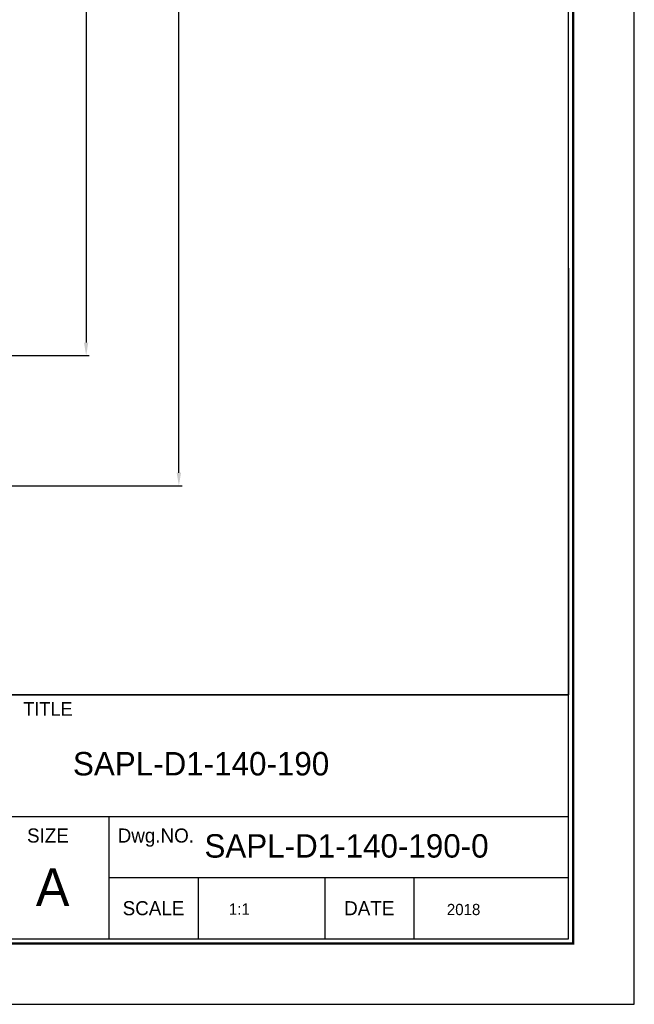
# Model space of a CAD drawing. Header units: millimetres. Extents: x -17227 to 5648, y -387 to 7914.
# Tile 5 of 6: x -9183 to -9065, y 3784 to 3973. Entities that reach past the tile are written whole.
import ezdxf
from ezdxf.enums import TextEntityAlignment as Align

# ---------------------------------------------------------------- set-up
doc = ezdxf.new("R2010")
doc.units = ezdxf.units.MM
doc.layers.get('0').update_dxf_attribs({"linetype": 'CONTINUOUS'})
doc.layers.get('Defpoints').update_dxf_attribs({"linetype": 'CONTINUOUS'})
doc.layers.add('5', color=7, linetype='CONTINUOUS')
doc.layers.add('7', color=7, linetype='CONTINUOUS')
doc.dimstyles.new('2.5', dxfattribs={"dimtxt": 2.5, "dimasz": 2.5, "dimexe": 0.6, "dimexo": 0, "dimgap": 0.4, "dimtad": 1, "dimdec": 3, "dimzin": 11, "dimdsep": 46, "dimtxsty": 'Standard', "dimcen": 0, "dimclrd": 5, "dimclre": 5, "dimclrt": 3, "dimadec": 0, "dimazin": 0, "dimtfac": 0.6, "dimtdec": 3, "dimtmove": 0, "dimatfit": 3, "dimfxl": 1.25, "dimtolj": 1, "dimtzin": 11, "dimarcsym": 0})

# ---------------------------------------------------------------- blocks, each defined once
blk = doc.blocks.new('*D1769')
at = {"color": 5, "lineweight": -2, "ltscale": 5}
for p, q in [((-9194.79, 4048.06), (-9169.99, 4048.06)), ((-9170.59, 4045.56), (-9170.59, 3910.56)), ((-9194.77, 3908.06), (-9169.99, 3908.06))]:
    blk.add_line(p, q, dxfattribs=at)
at = {"color": 5}
for points in [[(-9170.18, 4045.56), (-9171.01, 4045.56), (-9170.59, 4048.06)], [(-9171.01, 3910.56), (-9170.18, 3910.56), (-9170.59, 3908.06)]]:
    blk.add_solid(points, dxfattribs=at)
at = {"layer": 'Defpoints', "color": 0}
for p in [(-9194.79, 4048.06), (-9194.77, 3908.06), (-9170.59, 3908.06)]:
    blk.add_point(p, dxfattribs=at)
at = {"color": 3, "ltscale": 5, "insert": (-9172.28, 3978.06), "char_height": 2.5, "attachment_point": 5, "rotation": 90}
blk.add_mtext('\\A1;140', dxfattribs=at)
blk = doc.blocks.new('*D1771')
at = {"color": 5, "lineweight": -2, "ltscale": 5}
for p, q in [((-9194.81, 4073.04), (-9152.2, 4073.04)), ((-9152.8, 3885.56), (-9152.8, 4070.54)), ((-9194.79, 3883.06), (-9152.2, 3883.06))]:
    blk.add_line(p, q, dxfattribs=at)
at = {"color": 5}
for points in [[(-9152.39, 4070.54), (-9153.22, 4070.54), (-9152.8, 4073.04)], [(-9153.22, 3885.56), (-9152.39, 3885.56), (-9152.8, 3883.06)]]:
    blk.add_solid(points, dxfattribs=at)
at = {"layer": 'Defpoints', "color": 0}
for p in [(-9194.81, 4073.04), (-9152.8, 4073.04), (-9194.79, 3883.06)]:
    blk.add_point(p, dxfattribs=at)
at = {"color": 3, "ltscale": 5, "insert": (-9154.49, 3978.05), "char_height": 2.5, "attachment_point": 5, "rotation": 90}
blk.add_mtext('\\A1;190', dxfattribs=at)

msp = doc.modelspace()

# ---------------------------------------------------------------- linework, layer by layer
at = {"ltscale": 5}
for p in [(-9078.023, 3924.8365), (-9191.95, 3842.9365)]:
    msp.add_line(p, (-9078.023, 3842.9365), dxfattribs=at)
at = {"layer": '7', "color": 0}
for p, q in [((-9065.423, 3783.5365), (-9065.423, 4161.5365)), ((-9600.023, 3783.5365), (-9065.423, 3783.5365))]:
    msp.add_line(p, q, dxfattribs=at)
at = {"layer": '7'}
for p, q in [((-9078.023, 3842.9365), (-9312.023, 3842.9365)), ((-9078.023, 3819.5365), (-9265.223, 3819.5365)), ((-9166.223, 3819.5365), (-9166.223, 3796.1365)), ((-9078.023, 3807.8365), (-9166.223, 3807.8365)), ((-9149.123, 3807.8365), (-9149.123, 3796.1365)), ((-9124.823, 3807.8365), (-9124.823, 3796.1365)), ((-9107.723, 3807.8365), (-9107.723, 3796.1365))]:
    msp.add_line(p, q, dxfattribs=at)
at = {"layer": '7', "const_width": 0.45}
msp.add_lwpolyline([(-9077.123, 3795.2365), (-9077.123, 4149.8365), (-9582.023, 4149.8365), (-9582.023, 3795.2365)], close=True, dxfattribs=at)
at = {"layer": '7'}
msp.add_lwpolyline([(-9078.023, 3796.1365), (-9078.023, 4148.9365), (-9581.123, 4148.9365), (-9581.123, 3796.1365)], close=True, dxfattribs=at)

# ---------------------------------------------------------------- texts
at = {"layer": '5', "ltscale": 0.5}
for tag, p, s, height in [('SAPL-D1-140-190', (-9173.1247, 3827.4671), '도명', 4.5), ('SAPL-D1-140-190-0', (-9147.8968, 3811.6929), '도번', 4.5), ('1:1', (-9143.217, 3800.731), '1:1', 2.16), ('2018', (-9101.3871, 3800.6569), '2013.02.18', 2.16)]:
    msp.add_attdef(tag, p, s, height=height, dxfattribs=at)
at = {"layer": '7'}
for s, height, p in [('TITLE', 2.5992, (-9177.923, 3840.2365)), ('SIZE', 2.7, (-9177.923, 3815.9365)), ('Dwg.NO.', 2.7, (-9157.223, 3815.9365)), ('A', 7.2, (-9177.023, 3806.0365)), ('SCALE', 2.7, (-9157.673, 3801.9865)), ('DATE', 2.7, (-9116.273, 3801.9865))]:
    msp.add_text(s, height=height, dxfattribs=at).set_placement(p, align=Align.MIDDLE_CENTER)

# ---------------------------------------------------------------- dimensions: what is measured, and where the dimension line sits
at = {"ltscale": 5}
for base, p1, p2, picture, middle in [((-9152.8033, 4073.0442), (-9194.7921, 3883.0566), (-9194.8109, 4073.0442), '*D1771', (-9154.4882, 3978.0504)), ((-9170.5948, 3908.0632), (-9194.7885, 4048.056), (-9194.7746, 3908.0632), '*D1769', (-9172.2798, 3978.0596))]:
    dim = msp.add_linear_dim(base=base, p1=p1, p2=p2, angle=90, dimstyle='2.5', override={"dimdec": 0, "dimtxsty": 'Standard'}, dxfattribs=at)
    dim.commit()
    dim.dimension.update_dxf_attribs({"geometry": picture, "text_midpoint": middle})

doc.saveas('drawing.dxf')
